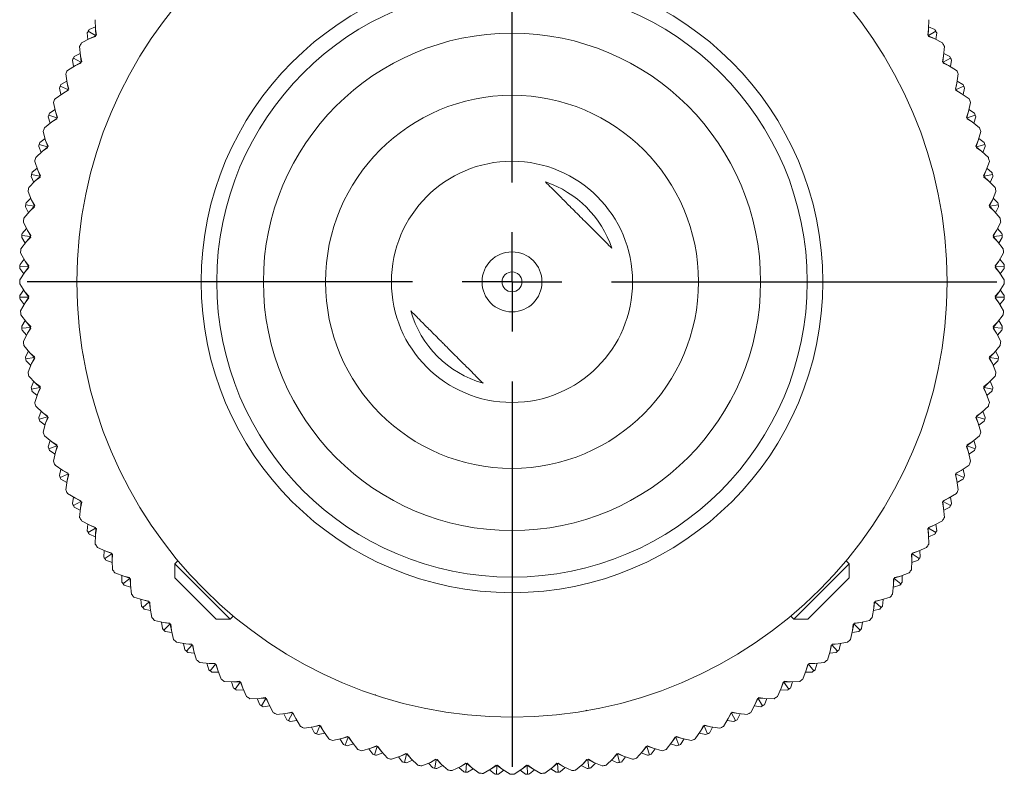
# Model space of a CAD drawing. Header units: inches. Extents: x 1.8 to 14.2, y 0.2 to 10.6.
# Tile 12 of 39: x 7.4 to 9.4, y 0.2 to 1.7. Entities that reach past the tile are written whole.
import ezdxf

# ---------------------------------------------------------------- set-up
doc = ezdxf.new("R2010")
doc.units = ezdxf.units.IN
doc.header["$MEASUREMENT"] = 0
doc.layers.add('FORMAT', color=7, linetype='Continuous')

# ---------------------------------------------------------------- blocks, each defined once
blk = doc.blocks.new('SW_CENTERMARKSYMBOL_1')
at = {"layer": 'FORMAT', "color": 0}
for p, q in [((0, 0.2), (0, 0.975)), ((0, 0), (0, 0.1)), ((-0.2, 0), (-0.975, 0)), ((0, 0), (-0.1, 0)), ((0, 0), (0, -0.1)), ((0, 0), (0.1, 0)), ((0.2, 0), (0.975, 0)), ((0, -0.2), (0, -0.975))]:
    blk.add_line(p, q, dxfattribs=at)

msp = doc.modelspace()

# ---------------------------------------------------------------- linework, layer by layer
at = {"color": 7, "linetype": 'Continuous', "lineweight": 15}
for p, q in [((7.5345, 1.7151), (7.5348, 1.6962)), ((9.2101, 1.6962), (9.2105, 1.7151)), ((7.5198, 1.6752), (7.5183, 1.6885)), ((7.5203, 1.6919), (7.535, 1.6832)), ((7.5347, 1.7004), (7.5224, 1.6954)), ((7.5348, 1.6962), (7.5366, 1.684)), ((7.5358, 1.6836), (7.5348, 1.6962)), ((7.5366, 1.684), (7.535, 1.6832)), ((7.535, 1.6832), (7.5351, 1.6815)), ((9.2084, 1.684), (9.2101, 1.6962)), ((9.2099, 1.6832), (9.2084, 1.684)), ((9.2091, 1.6836), (9.2101, 1.6962)), ((9.2246, 1.6919), (9.2099, 1.6832)), ((9.2099, 1.6815), (9.2099, 1.6832)), ((9.2102, 1.7004), (9.2226, 1.6954)), ((9.2251, 1.6752), (9.2266, 1.6885)), ((7.5235, 1.6772), (7.5069, 1.6684)), ((7.5351, 1.6823), (7.5235, 1.6772)), ((7.5351, 1.6815), (7.5235, 1.6772)), ((9.2099, 1.6823), (9.2214, 1.6772)), ((9.2214, 1.6772), (9.2099, 1.6815)), ((9.2381, 1.6684), (9.2214, 1.6772)), ((7.5042, 1.6468), (7.4922, 1.641)), ((7.503, 1.6614), (7.5045, 1.6426)), ((9.2404, 1.6426), (9.2419, 1.6614)), ((9.2407, 1.6468), (9.2527, 1.641)), ((7.4909, 1.6207), (7.4886, 1.6338)), ((7.4904, 1.6374), (7.5056, 1.6297)), ((7.5057, 1.6288), (7.4945, 1.6229)), ((7.5057, 1.6279), (7.4945, 1.6229)), ((7.5045, 1.6426), (7.5071, 1.6306)), ((7.5064, 1.6301), (7.5045, 1.6426)), ((7.5071, 1.6306), (7.5056, 1.6297)), ((7.5056, 1.6297), (7.5057, 1.6279)), ((9.2379, 1.6306), (9.2404, 1.6426)), ((9.2393, 1.6297), (9.2379, 1.6306)), ((9.2386, 1.6301), (9.2404, 1.6426)), ((9.2392, 1.6279), (9.2393, 1.6297)), ((9.2504, 1.6229), (9.2392, 1.6279)), ((9.2546, 1.6374), (9.2393, 1.6297)), ((9.2393, 1.6288), (9.2504, 1.6229)), ((9.2541, 1.6207), (9.2564, 1.6338)), ((7.475, 1.6059), (7.4777, 1.5872)), ((7.4945, 1.6229), (7.4784, 1.6131)), ((9.2665, 1.6131), (9.2504, 1.6229)), ((9.2672, 1.5872), (9.2699, 1.6059)), ((7.4771, 1.5914), (7.4655, 1.5848)), ((7.4777, 1.5872), (7.481, 1.5754)), ((7.4803, 1.5749), (7.4777, 1.5872)), ((9.264, 1.5754), (9.2672, 1.5872)), ((9.2646, 1.5749), (9.2672, 1.5872)), ((9.2678, 1.5914), (9.2794, 1.5848)), ((7.4689, 1.5669), (7.4535, 1.5561)), ((7.4655, 1.5645), (7.4623, 1.5775)), ((7.4639, 1.5811), (7.4796, 1.5744)), ((7.4797, 1.5735), (7.4689, 1.5669)), ((7.4798, 1.5727), (7.4689, 1.5669)), ((7.481, 1.5754), (7.4796, 1.5744)), ((7.4796, 1.5744), (7.4798, 1.5727)), ((9.2654, 1.5744), (9.264, 1.5754)), ((9.2651, 1.5727), (9.2654, 1.5744)), ((9.276, 1.5669), (9.2651, 1.5727)), ((9.2652, 1.5735), (9.276, 1.5669)), ((9.2811, 1.5811), (9.2654, 1.5744)), ((9.2915, 1.5561), (9.276, 1.5669)), ((9.2795, 1.5645), (9.2826, 1.5775)), ((7.4505, 1.5487), (7.4544, 1.5302)), ((9.2905, 1.5302), (9.2944, 1.5487)), ((7.4535, 1.5344), (7.4424, 1.5271)), ((7.4544, 1.5302), (7.4584, 1.5186)), ((7.4578, 1.5181), (7.4544, 1.5302)), ((9.2865, 1.5186), (9.2905, 1.5302)), ((9.2872, 1.5181), (9.2905, 1.5302)), ((9.2914, 1.5344), (9.3026, 1.5271)), ((7.4469, 1.5094), (7.4322, 1.4977)), ((7.4436, 1.5068), (7.4396, 1.5195)), ((7.441, 1.5233), (7.4571, 1.5175)), ((7.4573, 1.5167), (7.4469, 1.5094)), ((7.4574, 1.5158), (7.4469, 1.5094)), ((7.4584, 1.5186), (7.4571, 1.5175)), ((7.4571, 1.5175), (7.4574, 1.5158)), ((9.2879, 1.5175), (9.2865, 1.5186)), ((9.2875, 1.5158), (9.2879, 1.5175)), ((9.298, 1.5094), (9.2875, 1.5158)), ((9.2877, 1.5167), (9.298, 1.5094)), ((9.3039, 1.5233), (9.2879, 1.5175)), ((9.3128, 1.4977), (9.298, 1.5094)), ((9.3013, 1.5068), (9.3053, 1.5195)), ((7.4297, 1.4901), (7.4347, 1.4719)), ((9.3102, 1.4719), (9.3152, 1.4901)), ((7.4336, 1.476), (7.4229, 1.468)), ((7.4347, 1.4719), (7.4395, 1.4606)), ((7.4388, 1.46), (7.4347, 1.4719)), ((9.3055, 1.4606), (9.3102, 1.4719)), ((9.3061, 1.46), (9.3102, 1.4719)), ((9.3114, 1.476), (9.322, 1.468)), ((7.4286, 1.4507), (7.4146, 1.438)), ((7.4254, 1.4479), (7.4207, 1.4603)), ((7.4218, 1.4642), (7.4382, 1.4594)), ((7.4384, 1.4586), (7.4286, 1.4507)), ((7.4386, 1.4577), (7.4286, 1.4507)), ((7.4395, 1.4606), (7.4382, 1.4594)), ((7.4382, 1.4594), (7.4386, 1.4577)), ((9.3068, 1.4594), (9.3055, 1.4606)), ((9.3063, 1.4577), (9.3068, 1.4594)), ((9.3164, 1.4507), (9.3063, 1.4577)), ((9.3065, 1.4586), (9.3164, 1.4507)), ((9.3232, 1.4642), (9.3068, 1.4594)), ((9.3304, 1.438), (9.3164, 1.4507)), ((9.3195, 1.4479), (9.3243, 1.4603)), ((7.4126, 1.4303), (7.4187, 1.4125)), ((9.3262, 1.4125), (9.3324, 1.4303)), ((7.4174, 1.4165), (7.4072, 1.4078)), ((7.4187, 1.4125), (7.4242, 1.4014)), ((7.4236, 1.4008), (7.4187, 1.4125)), ((9.3208, 1.4014), (9.3262, 1.4125)), ((9.3213, 1.4008), (9.3262, 1.4125)), ((9.3276, 1.4165), (9.3377, 1.4078)), ((7.4139, 1.3909), (7.4008, 1.3774)), ((7.411, 1.3879), (7.4054, 1.4)), ((7.4063, 1.4039), (7.423, 1.4002)), ((7.4233, 1.3994), (7.4139, 1.3909)), ((7.4236, 1.3986), (7.4139, 1.3909)), ((7.4242, 1.4014), (7.423, 1.4002)), ((7.423, 1.4002), (7.4236, 1.3986)), ((9.322, 1.4002), (9.3208, 1.4014)), ((9.3214, 1.3986), (9.322, 1.4002)), ((9.331, 1.3909), (9.3214, 1.3986)), ((9.3217, 1.3994), (9.331, 1.3909)), ((9.3386, 1.4039), (9.322, 1.4002)), ((9.3442, 1.3774), (9.331, 1.3909)), ((9.334, 1.3879), (9.3395, 1.4)), ((7.3993, 1.3695), (7.4065, 1.3522)), ((9.3384, 1.3522), (9.3457, 1.3695)), ((7.4049, 1.3561), (7.3953, 1.3468)), ((7.4065, 1.3522), (7.4127, 1.3415)), ((7.4121, 1.3408), (7.4065, 1.3522)), ((9.3323, 1.3415), (9.3384, 1.3522)), ((9.3328, 1.3408), (9.3384, 1.3522)), ((9.34, 1.3561), (9.3496, 1.3468)), ((7.4031, 1.3303), (7.3908, 1.316)), ((7.4003, 1.3271), (7.394, 1.3389)), ((7.3947, 1.3428), (7.4115, 1.3402)), ((7.4119, 1.3393), (7.4031, 1.3303)), ((7.4122, 1.3386), (7.4031, 1.3303)), ((7.4127, 1.3415), (7.4115, 1.3402)), ((7.4115, 1.3402), (7.4122, 1.3386)), ((9.3334, 1.3402), (9.3323, 1.3415)), ((9.3327, 1.3386), (9.3334, 1.3402)), ((9.3419, 1.3303), (9.3327, 1.3386)), ((9.3331, 1.3393), (9.3419, 1.3303)), ((9.3503, 1.3428), (9.3334, 1.3402)), ((9.3542, 1.316), (9.3419, 1.3303)), ((9.3446, 1.3271), (9.3509, 1.3389)), ((7.3898, 1.3081), (7.3981, 1.2912)), ((9.3468, 1.2912), (9.3552, 1.3081)), ((7.3963, 1.295), (7.3873, 1.2851)), ((7.3981, 1.2912), (7.4049, 1.2809)), ((7.4044, 1.2802), (7.3981, 1.2912)), ((9.34, 1.2809), (9.3468, 1.2912)), ((9.3405, 1.2802), (9.3468, 1.2912)), ((9.3487, 1.295), (9.3577, 1.2851)), ((7.396, 1.2692), (7.3847, 1.2541)), ((7.3935, 1.2658), (7.3865, 1.2771)), ((7.3869, 1.2811), (7.4039, 1.2795)), ((7.4043, 1.2787), (7.396, 1.2692)), ((7.4046, 1.278), (7.396, 1.2692)), ((7.4049, 1.2809), (7.4039, 1.2795)), ((7.4039, 1.2795), (7.4046, 1.278)), ((9.3411, 1.2795), (9.34, 1.2809)), ((9.3403, 1.278), (9.3411, 1.2795)), ((9.3489, 1.2692), (9.3403, 1.278)), ((9.3407, 1.2787), (9.3489, 1.2692)), ((9.3581, 1.2811), (9.3411, 1.2795)), ((9.3603, 1.2541), (9.3489, 1.2692)), ((9.3514, 1.2658), (9.3584, 1.2771)), ((9.245, 1.2522), (9.2451, 1.2524)), ((7.3915, 1.2335), (7.3831, 1.2231)), ((7.3842, 1.2461), (7.3936, 1.2298)), ((7.3936, 1.2298), (7.401, 1.22)), ((7.4005, 1.2193), (7.3936, 1.2298)), ((7.4985, 1.2312), (7.4987, 1.231)), ((9.344, 1.22), (9.3514, 1.2298)), ((9.3444, 1.2193), (9.3514, 1.2298)), ((9.3514, 1.2298), (9.3608, 1.2461)), ((9.3535, 1.2335), (9.3619, 1.2231)), ((7.3905, 1.2042), (7.3828, 1.2151)), ((7.383, 1.2191), (7.4, 1.2185)), ((7.4005, 1.2178), (7.3929, 1.2077)), ((7.4009, 1.217), (7.3929, 1.2077)), ((7.401, 1.22), (7.4, 1.2185)), ((7.4, 1.2185), (7.4009, 1.217)), ((9.3449, 1.2185), (9.344, 1.22)), ((9.3441, 1.217), (9.3449, 1.2185)), ((9.3521, 1.2077), (9.3441, 1.217)), ((9.3445, 1.2178), (9.3521, 1.2077)), ((9.362, 1.2191), (9.3449, 1.2185)), ((9.3544, 1.2042), (9.3621, 1.2151)), ((7.3929, 1.2077), (7.3825, 1.192)), ((9.3625, 1.192), (9.3521, 1.2077)), ((7.3825, 1.184), (7.3929, 1.1682)), ((7.3905, 1.1718), (7.3828, 1.1609)), ((7.3929, 1.1682), (7.4009, 1.1589)), ((7.4005, 1.1582), (7.3929, 1.1682)), ((9.3441, 1.1589), (9.3521, 1.1682)), ((9.3445, 1.1582), (9.3521, 1.1682)), ((9.3521, 1.1682), (9.3625, 1.184)), ((9.3544, 1.1718), (9.3621, 1.1609)), ((7.383, 1.1569), (7.4, 1.1574)), ((7.3915, 1.1425), (7.3831, 1.1529)), ((7.4005, 1.1567), (7.3936, 1.1461)), ((7.401, 1.156), (7.3936, 1.1461)), ((7.4009, 1.1589), (7.4, 1.1574)), ((7.4, 1.1574), (7.401, 1.156)), ((9.344, 1.156), (9.3449, 1.1574)), ((9.3514, 1.1461), (9.344, 1.156)), ((9.3449, 1.1574), (9.3441, 1.1589)), ((9.3444, 1.1567), (9.3514, 1.1461)), ((9.362, 1.1569), (9.3449, 1.1574)), ((9.3535, 1.1425), (9.3619, 1.1529)), ((7.3936, 1.1461), (7.3842, 1.1298)), ((9.3608, 1.1298), (9.3514, 1.1461)), ((7.3847, 1.1218), (7.396, 1.1068)), ((7.3935, 1.1102), (7.3865, 1.0988)), ((9.3489, 1.1068), (9.3603, 1.1218)), ((9.3514, 1.1102), (9.3584, 1.0988)), ((7.3869, 1.0948), (7.4039, 1.0964)), ((7.3963, 1.081), (7.3873, 1.0908)), ((7.396, 1.1068), (7.4046, 1.098)), ((7.4043, 1.0972), (7.396, 1.1068)), ((7.4044, 1.0957), (7.3981, 1.0848)), ((7.4049, 1.095), (7.3981, 1.0848)), ((7.4046, 1.098), (7.4039, 1.0964)), ((7.4039, 1.0964), (7.4049, 1.095)), ((9.34, 1.095), (9.3411, 1.0964)), ((9.3468, 1.0848), (9.34, 1.095)), ((9.3403, 1.098), (9.3489, 1.1068)), ((9.3411, 1.0964), (9.3403, 1.098)), ((9.3405, 1.0957), (9.3468, 1.0848)), ((9.3407, 1.0972), (9.3489, 1.1068)), ((9.3581, 1.0948), (9.3411, 1.0964)), ((9.3487, 1.081), (9.3577, 1.0908)), ((7.3981, 1.0848), (7.3898, 1.0679)), ((9.3552, 1.0679), (9.3468, 1.0848)), ((7.3908, 1.0599), (7.4031, 1.0456)), ((9.3419, 1.0456), (9.3542, 1.0599)), ((7.4003, 1.0488), (7.394, 1.0371)), ((7.3947, 1.0331), (7.4115, 1.0358)), ((7.4031, 1.0456), (7.4122, 1.0374)), ((7.4119, 1.0366), (7.4031, 1.0456)), ((7.4121, 1.0351), (7.4065, 1.0238)), ((7.4127, 1.0345), (7.4065, 1.0238)), ((7.4122, 1.0374), (7.4115, 1.0358)), ((7.4115, 1.0358), (7.4127, 1.0345)), ((7.5105, 1.0386), (7.5104, 1.0384)), ((7.5115, 1.0387), (7.5105, 1.0386)), ((9.3323, 1.0345), (9.3334, 1.0358)), ((9.3384, 1.0238), (9.3323, 1.0345)), ((9.3327, 1.0374), (9.3419, 1.0456)), ((9.3334, 1.0358), (9.3327, 1.0374)), ((9.3328, 1.0351), (9.3384, 1.0238)), ((9.3331, 1.0366), (9.3419, 1.0456)), ((9.3503, 1.0331), (9.3334, 1.0358)), ((9.3446, 1.0488), (9.3509, 1.0371)), ((7.4049, 1.0199), (7.3953, 1.0291)), ((7.4065, 1.0238), (7.3993, 1.0064)), ((9.3457, 1.0064), (9.3384, 1.0238)), ((9.34, 1.0199), (9.3496, 1.0291)), ((7.4008, 0.9985), (7.4139, 0.985)), ((9.331, 0.985), (9.3442, 0.9985)), ((7.411, 0.9881), (7.4054, 0.9759)), ((7.4063, 0.972), (7.423, 0.9757)), ((7.4139, 0.985), (7.4236, 0.9774)), ((7.4233, 0.9766), (7.4139, 0.985)), ((7.4236, 0.9751), (7.4187, 0.9635)), ((7.4242, 0.9745), (7.4187, 0.9635)), ((7.4236, 0.9774), (7.423, 0.9757)), ((7.423, 0.9757), (7.4242, 0.9745)), ((9.3208, 0.9745), (9.322, 0.9757)), ((9.3262, 0.9635), (9.3208, 0.9745)), ((9.3213, 0.9751), (9.3262, 0.9635)), ((9.3214, 0.9774), (9.331, 0.985)), ((9.322, 0.9757), (9.3214, 0.9774)), ((9.3217, 0.9766), (9.331, 0.985)), ((9.3386, 0.972), (9.322, 0.9757)), ((9.334, 0.9881), (9.3395, 0.9759)), ((7.4174, 0.9595), (7.4072, 0.9681)), ((7.4187, 0.9635), (7.4126, 0.9456)), ((9.3324, 0.9456), (9.3262, 0.9635)), ((9.3276, 0.9595), (9.3377, 0.9681)), ((7.4146, 0.9379), (7.4286, 0.9253)), ((9.3164, 0.9253), (9.3304, 0.9379)), ((7.4254, 0.9281), (7.4207, 0.9156)), ((7.4218, 0.9118), (7.4382, 0.9165)), ((7.4286, 0.9253), (7.4386, 0.9182)), ((7.4384, 0.9174), (7.4286, 0.9253)), ((7.4388, 0.9159), (7.4347, 0.904)), ((7.4395, 0.9154), (7.4347, 0.904)), ((7.4386, 0.9182), (7.4382, 0.9165)), ((7.4382, 0.9165), (7.4395, 0.9154)), ((9.3055, 0.9154), (9.3068, 0.9165)), ((9.3102, 0.904), (9.3055, 0.9154)), ((9.3061, 0.9159), (9.3102, 0.904)), ((9.3063, 0.9182), (9.3164, 0.9253)), ((9.3068, 0.9165), (9.3063, 0.9182)), ((9.3065, 0.9174), (9.3164, 0.9253)), ((9.3232, 0.9118), (9.3068, 0.9165)), ((9.3195, 0.9281), (9.3243, 0.9156)), ((7.4336, 0.8999), (7.4229, 0.9079)), ((7.4347, 0.904), (7.4297, 0.8859)), ((9.3152, 0.8859), (9.3102, 0.904)), ((9.3114, 0.8999), (9.322, 0.9079)), ((7.4322, 0.8782), (7.4469, 0.8665)), ((9.298, 0.8665), (9.3128, 0.8782)), ((7.4436, 0.8691), (7.4396, 0.8564)), ((7.441, 0.8526), (7.4571, 0.8584)), ((7.4469, 0.8665), (7.4574, 0.8601)), ((7.4573, 0.8593), (7.4469, 0.8665)), ((7.4578, 0.8579), (7.4544, 0.8457)), ((7.4584, 0.8573), (7.4544, 0.8457)), ((7.4574, 0.8601), (7.4571, 0.8584)), ((7.4571, 0.8584), (7.4584, 0.8573)), ((9.2865, 0.8573), (9.2879, 0.8584)), ((9.2905, 0.8457), (9.2865, 0.8573)), ((9.2872, 0.8579), (9.2905, 0.8457)), ((9.2875, 0.8601), (9.298, 0.8665)), ((9.2879, 0.8584), (9.2875, 0.8601)), ((9.2877, 0.8593), (9.298, 0.8665)), ((9.3039, 0.8526), (9.2879, 0.8584)), ((9.3013, 0.8691), (9.3053, 0.8564)), ((7.4535, 0.8416), (7.4424, 0.8488)), ((7.4544, 0.8457), (7.4505, 0.8273)), ((9.2944, 0.8273), (9.2905, 0.8457)), ((9.2914, 0.8416), (9.3026, 0.8488)), ((7.4535, 0.8198), (7.4689, 0.809)), ((9.276, 0.809), (9.2915, 0.8198)), ((7.4655, 0.8114), (7.4623, 0.7985)), ((7.4639, 0.7948), (7.4796, 0.8016)), ((7.4689, 0.809), (7.4798, 0.8033)), ((7.4797, 0.8025), (7.4689, 0.809)), ((7.4803, 0.8011), (7.4777, 0.7887)), ((7.481, 0.8006), (7.4777, 0.7887)), ((7.4798, 0.8033), (7.4796, 0.8016)), ((7.4796, 0.8016), (7.481, 0.8006)), ((9.264, 0.8006), (9.2654, 0.8016)), ((9.2672, 0.7887), (9.264, 0.8006)), ((9.2646, 0.8011), (9.2672, 0.7887)), ((9.2651, 0.8033), (9.276, 0.809)), ((9.2654, 0.8016), (9.2651, 0.8033)), ((9.2652, 0.8025), (9.276, 0.809)), ((9.2811, 0.7948), (9.2654, 0.8016)), ((9.2795, 0.8114), (9.2826, 0.7985)), ((7.4771, 0.7845), (7.4655, 0.7911)), ((7.4777, 0.7887), (7.475, 0.7701)), ((9.2699, 0.7701), (9.2672, 0.7887)), ((9.2678, 0.7845), (9.2794, 0.7911)), ((7.4784, 0.7628), (7.4945, 0.753)), ((7.4909, 0.7552), (7.4886, 0.7421)), ((7.4945, 0.753), (7.5057, 0.748)), ((7.5057, 0.7472), (7.4945, 0.753)), ((9.2392, 0.748), (9.2504, 0.753)), ((9.2393, 0.7472), (9.2504, 0.753)), ((9.2504, 0.753), (9.2665, 0.7628)), ((9.2541, 0.7552), (9.2564, 0.7421)), ((7.4904, 0.7385), (7.5056, 0.7463)), ((7.5042, 0.7291), (7.4922, 0.7349)), ((7.5045, 0.7333), (7.503, 0.7145)), ((7.5064, 0.7458), (7.5045, 0.7333)), ((7.5071, 0.7454), (7.5045, 0.7333)), ((7.5057, 0.748), (7.5056, 0.7463)), ((7.5056, 0.7463), (7.5071, 0.7454)), ((9.2379, 0.7454), (9.2393, 0.7463)), ((9.2404, 0.7333), (9.2379, 0.7454)), ((9.2386, 0.7458), (9.2404, 0.7333)), ((9.2393, 0.7463), (9.2392, 0.748)), ((9.2546, 0.7385), (9.2393, 0.7463)), ((9.2419, 0.7145), (9.2404, 0.7333)), ((9.2407, 0.7291), (9.2527, 0.7349)), ((7.5069, 0.7075), (7.5235, 0.6988)), ((7.5198, 0.7007), (7.5183, 0.6875)), ((7.5235, 0.6988), (7.5351, 0.6944)), ((7.5351, 0.6936), (7.5235, 0.6988)), ((7.5351, 0.6944), (7.535, 0.6927)), ((9.2099, 0.6944), (9.2214, 0.6988)), ((9.2099, 0.6936), (9.2214, 0.6988)), ((9.2099, 0.6927), (9.2099, 0.6944)), ((9.2214, 0.6988), (9.2381, 0.7075)), ((9.2251, 0.7007), (9.2266, 0.6875)), ((7.5203, 0.684), (7.535, 0.6927)), ((7.5347, 0.6755), (7.5224, 0.6806)), ((7.5348, 0.6797), (7.5345, 0.6609)), ((7.5358, 0.6923), (7.5348, 0.6797)), ((7.5366, 0.6919), (7.5348, 0.6797)), ((7.535, 0.6927), (7.5366, 0.6919)), ((9.2084, 0.6919), (9.2099, 0.6927)), ((9.2101, 0.6797), (9.2084, 0.6919)), ((9.2091, 0.6923), (9.2101, 0.6797)), ((9.2246, 0.684), (9.2099, 0.6927)), ((9.2105, 0.6609), (9.2101, 0.6797)), ((9.2102, 0.6755), (9.2226, 0.6806)), ((7.5387, 0.6541), (7.5559, 0.6464)), ((9.189, 0.6464), (9.2062, 0.6541)), ((7.5521, 0.6482), (7.5514, 0.6348)), ((7.5537, 0.6315), (7.5678, 0.6411)), ((7.5559, 0.6464), (7.5677, 0.6428)), ((7.5678, 0.642), (7.5559, 0.6464)), ((7.5677, 0.6428), (7.5678, 0.6411)), ((7.5678, 0.6411), (7.5694, 0.6404)), ((7.5686, 0.6407), (7.5684, 0.6281)), ((7.5694, 0.6404), (7.5684, 0.6281)), ((9.1756, 0.6404), (9.1772, 0.6411)), ((9.1766, 0.6281), (9.1756, 0.6404)), ((9.1763, 0.6407), (9.1766, 0.6281)), ((9.1772, 0.6428), (9.189, 0.6464)), ((9.1772, 0.642), (9.189, 0.6464)), ((9.1772, 0.6411), (9.1772, 0.6428)), ((9.1913, 0.6315), (9.1772, 0.6411)), ((9.1929, 0.6482), (9.1935, 0.6348)), ((7.5686, 0.6239), (7.5559, 0.6282)), ((7.5684, 0.6281), (7.5692, 0.6093)), ((7.7006, 0.6274), (7.6942, 0.621)), ((7.6942, 0.621), (7.6942, 0.5932)), ((7.6942, 0.621), (7.7498, 0.5653)), ((8.9394, 0.5097), (9.0465, 0.6168)), ((9.0508, 0.621), (9.0444, 0.6274)), ((9.0465, 0.6168), (9.0508, 0.621)), ((9.0508, 0.5932), (9.0508, 0.621)), ((9.1757, 0.6093), (9.1766, 0.6281)), ((9.1764, 0.6239), (9.189, 0.6282)), ((7.5739, 0.6028), (7.5916, 0.5962)), ((7.5876, 0.5977), (7.5878, 0.5844)), ((7.5916, 0.5962), (7.6035, 0.5934)), ((7.6036, 0.5925), (7.5916, 0.5962)), ((9.1413, 0.5925), (9.1534, 0.5962)), ((9.1414, 0.5934), (9.1534, 0.5962)), ((9.1534, 0.5962), (9.171, 0.6028)), ((9.1574, 0.5977), (9.1572, 0.5844)), ((7.5902, 0.5812), (7.6037, 0.5917)), ((7.6056, 0.5745), (7.5927, 0.578)), ((7.6035, 0.5934), (7.6037, 0.5917)), ((7.6037, 0.5917), (7.6053, 0.5911)), ((7.6045, 0.5914), (7.6051, 0.5787)), ((7.6053, 0.5911), (7.6051, 0.5787)), ((7.6051, 0.5787), (7.6071, 0.56)), ((7.7359, 0.5514), (7.6942, 0.5932)), ((9.0476, 0.59), (8.9673, 0.5097)), ((9.0508, 0.5932), (9.0476, 0.59)), ((9.1378, 0.56), (9.1398, 0.5787)), ((9.1394, 0.5745), (9.1523, 0.578)), ((9.1396, 0.5911), (9.1412, 0.5917)), ((9.1398, 0.5787), (9.1396, 0.5911)), ((9.1404, 0.5914), (9.1398, 0.5787)), ((9.1412, 0.5917), (9.1414, 0.5934)), ((9.1547, 0.5812), (9.1412, 0.5917)), ((7.7498, 0.5653), (7.8055, 0.5097)), ((7.6122, 0.5538), (7.6303, 0.5484)), ((7.6262, 0.5496), (7.6272, 0.5363)), ((7.6427, 0.5446), (7.6299, 0.5333)), ((7.6303, 0.5484), (7.6424, 0.5463)), ((7.6303, 0.5484), (7.6425, 0.5454)), ((7.6424, 0.5463), (7.6427, 0.5446)), ((7.6427, 0.5446), (7.6443, 0.5441)), ((7.6449, 0.5318), (7.6435, 0.5443)), ((7.6443, 0.5441), (7.6449, 0.5318)), ((7.7777, 0.5097), (7.7359, 0.5514)), ((9.1014, 0.5443), (9.1001, 0.5318)), ((9.1001, 0.5318), (9.1006, 0.5441)), ((9.1006, 0.5441), (9.1023, 0.5446)), ((9.1023, 0.5446), (9.1026, 0.5463)), ((9.1151, 0.5333), (9.1023, 0.5446)), ((9.1024, 0.5454), (9.1147, 0.5484)), ((9.1026, 0.5463), (9.1147, 0.5484)), ((9.1147, 0.5484), (9.1327, 0.5538)), ((9.1187, 0.5496), (9.1177, 0.5363)), ((7.6325, 0.5303), (7.6456, 0.5276)), ((7.6449, 0.5318), (7.6481, 0.5132)), ((7.8055, 0.5097), (7.8119, 0.516)), ((8.9331, 0.516), (8.9394, 0.5097)), ((9.0969, 0.5132), (9.1001, 0.5318)), ((9.0994, 0.5276), (9.1124, 0.5303)), ((7.6535, 0.5074), (7.6719, 0.503)), ((7.6696, 0.4908), (7.6678, 0.504)), ((7.6719, 0.503), (7.6841, 0.5017)), ((7.6719, 0.503), (7.6843, 0.5009)), ((7.6845, 0.5), (7.6724, 0.4879)), ((7.6841, 0.5017), (7.6845, 0.5)), ((7.6845, 0.5), (7.6862, 0.4996)), ((7.6875, 0.4874), (7.6854, 0.4998)), ((7.6862, 0.4996), (7.6875, 0.4874)), ((7.7777, 0.5097), (7.8055, 0.5097)), ((8.9394, 0.5097), (8.9673, 0.5097)), ((9.0596, 0.4998), (9.0574, 0.4874)), ((9.0574, 0.4874), (9.0587, 0.4996)), ((9.0587, 0.4996), (9.0604, 0.5)), ((9.0604, 0.5), (9.0608, 0.5017)), ((9.0725, 0.4879), (9.0604, 0.5)), ((9.0606, 0.5009), (9.0731, 0.503)), ((9.0608, 0.5017), (9.0731, 0.503)), ((9.0731, 0.503), (9.0914, 0.5074)), ((9.0772, 0.504), (9.0753, 0.4908)), ((7.6885, 0.4833), (7.6753, 0.4851)), ((7.6875, 0.4874), (7.6919, 0.469)), ((9.0531, 0.469), (9.0574, 0.4874)), ((9.0565, 0.4833), (9.0697, 0.4851)), ((7.6977, 0.4636), (7.7163, 0.4604)), ((7.7121, 0.4611), (7.7148, 0.448)), ((7.7163, 0.4604), (7.7286, 0.4598)), ((7.7288, 0.459), (7.7163, 0.4604)), ((7.7178, 0.4454), (7.7291, 0.4582)), ((7.7286, 0.4598), (7.7291, 0.4582)), ((7.7291, 0.4582), (7.7308, 0.4579)), ((7.7299, 0.458), (7.7329, 0.4457)), ((7.7308, 0.4579), (7.7329, 0.4457)), ((9.015, 0.458), (9.0121, 0.4457)), ((9.0121, 0.4457), (9.0142, 0.4579)), ((9.0142, 0.4579), (9.0159, 0.4582)), ((9.0159, 0.4582), (9.0164, 0.4598)), ((9.0272, 0.4454), (9.0159, 0.4582)), ((9.0161, 0.459), (9.0287, 0.4604)), ((9.0164, 0.4598), (9.0287, 0.4604)), ((9.0287, 0.4604), (9.0473, 0.4636)), ((9.0328, 0.4611), (9.0302, 0.448)), ((7.7341, 0.4417), (7.7208, 0.4427)), ((7.7329, 0.4457), (7.7383, 0.4277)), ((9.0066, 0.4277), (9.0121, 0.4457)), ((9.0109, 0.4417), (9.0242, 0.4427)), ((7.7445, 0.4226), (7.7632, 0.4206)), ((7.759, 0.4211), (7.7625, 0.4082)), ((7.7632, 0.4206), (7.7756, 0.4208)), ((7.7759, 0.42), (7.7632, 0.4206)), ((7.7657, 0.4057), (7.7762, 0.4192)), ((7.7756, 0.4208), (7.7762, 0.4192)), ((7.7762, 0.4192), (7.7779, 0.419)), ((7.777, 0.4191), (7.7807, 0.407)), ((7.7779, 0.419), (7.7807, 0.407)), ((8.9679, 0.4191), (8.9642, 0.407)), ((8.9642, 0.407), (8.9671, 0.419)), ((8.9671, 0.419), (8.9688, 0.4192)), ((8.9688, 0.4192), (8.9694, 0.4208)), ((8.9793, 0.4057), (8.9688, 0.4192)), ((8.9691, 0.42), (8.9817, 0.4206)), ((8.9694, 0.4208), (8.9817, 0.4206)), ((8.9817, 0.4206), (9.0004, 0.4226)), ((8.9859, 0.4211), (8.9824, 0.4082)), ((7.7822, 0.4031), (7.7689, 0.4033)), ((7.7807, 0.407), (7.7873, 0.3894)), ((8.9576, 0.3894), (8.9642, 0.407)), ((8.9627, 0.4031), (8.9761, 0.4033)), ((7.7938, 0.3847), (7.8126, 0.3839)), ((7.8084, 0.3841), (7.8127, 0.3714)), ((7.8126, 0.3839), (7.8249, 0.3849)), ((7.8253, 0.3841), (7.8126, 0.3839)), ((7.816, 0.3692), (7.8256, 0.3833)), ((7.8249, 0.3849), (7.8256, 0.3833)), ((7.8256, 0.3833), (7.8273, 0.3832)), ((7.8265, 0.3833), (7.8309, 0.3714)), ((7.8273, 0.3832), (7.8309, 0.3714)), ((8.9184, 0.3833), (8.914, 0.3714)), ((8.914, 0.3714), (8.9176, 0.3832)), ((8.9176, 0.3832), (8.9193, 0.3833)), ((8.9193, 0.3833), (8.92, 0.3849)), ((8.9289, 0.3692), (8.9193, 0.3833)), ((8.9197, 0.3841), (8.9323, 0.3839)), ((8.92, 0.3849), (8.9323, 0.3839)), ((8.9323, 0.3839), (8.9511, 0.3847)), ((8.9365, 0.3841), (8.9323, 0.3714)), ((7.8327, 0.3676), (7.8193, 0.3669)), ((7.8309, 0.3714), (7.8386, 0.3542)), ((8.0982, 0.3583), (8.0979, 0.3573)), ((8.0979, 0.3573), (8.098, 0.3571)), ((8.9063, 0.3542), (8.914, 0.3714)), ((8.9123, 0.3676), (8.9256, 0.3669)), ((7.8454, 0.3499), (7.8642, 0.3503)), ((7.86, 0.3502), (7.8651, 0.3379)), ((7.8642, 0.3503), (7.8764, 0.3521)), ((7.8768, 0.3513), (7.8642, 0.3503)), ((7.8685, 0.3358), (7.8772, 0.3505)), ((7.8764, 0.3521), (7.8772, 0.3505)), ((7.8772, 0.3505), (7.8789, 0.3506)), ((7.8781, 0.3506), (7.8833, 0.339)), ((7.8789, 0.3506), (7.8833, 0.339)), ((7.8833, 0.339), (7.892, 0.3224)), ((8.8529, 0.3224), (8.8617, 0.339)), ((8.8617, 0.339), (8.866, 0.3506)), ((8.8668, 0.3506), (8.8617, 0.339)), ((8.866, 0.3506), (8.8677, 0.3505)), ((8.8677, 0.3505), (8.8685, 0.3521)), ((8.8764, 0.3358), (8.8677, 0.3505)), ((8.8681, 0.3513), (8.8807, 0.3503)), ((8.8685, 0.3521), (8.8807, 0.3503)), ((8.8849, 0.3502), (8.8799, 0.3379)), ((8.8807, 0.3503), (8.8996, 0.3499)), ((7.8852, 0.3353), (7.872, 0.3338)), ((7.899, 0.3185), (7.9178, 0.32)), ((7.9136, 0.3197), (7.9194, 0.3077)), ((7.9178, 0.32), (7.9299, 0.3226)), ((7.9303, 0.3219), (7.9178, 0.32)), ((7.923, 0.3059), (7.9308, 0.3211)), ((7.9299, 0.3226), (7.9308, 0.3211)), ((7.9308, 0.3211), (7.9325, 0.3212)), ((7.9317, 0.3212), (7.9375, 0.31)), ((7.9325, 0.3212), (7.9375, 0.31)), ((8.5217, 0.327), (8.5219, 0.326)), ((8.5219, 0.326), (8.5221, 0.3259)), ((8.8074, 0.31), (8.8124, 0.3212)), ((8.8133, 0.3212), (8.8074, 0.31)), ((8.8124, 0.3212), (8.8142, 0.3211)), ((8.8142, 0.3211), (8.8151, 0.3226)), ((8.8219, 0.3059), (8.8142, 0.3211)), ((8.8146, 0.3219), (8.8271, 0.32)), ((8.8151, 0.3226), (8.8271, 0.32)), ((8.8313, 0.3197), (8.8255, 0.3077)), ((8.8271, 0.32), (8.8459, 0.3185)), ((8.8597, 0.3353), (8.873, 0.3338)), ((7.9397, 0.3064), (7.9266, 0.3041)), ((7.9375, 0.31), (7.9473, 0.2939)), ((8.7976, 0.2939), (8.8074, 0.31)), ((8.8052, 0.3064), (8.8183, 0.3041)), ((7.9546, 0.2905), (7.9732, 0.2932)), ((7.969, 0.2926), (7.9756, 0.281)), ((7.9732, 0.2932), (7.9851, 0.2965)), ((7.9856, 0.2958), (7.9732, 0.2932)), ((7.9793, 0.2794), (7.9861, 0.2951)), ((7.9959, 0.281), (7.983, 0.2778)), ((7.9851, 0.2965), (7.9861, 0.2951)), ((7.9861, 0.2951), (7.9878, 0.2953)), ((7.987, 0.2952), (7.9935, 0.2844)), ((7.9878, 0.2953), (7.9935, 0.2844)), ((7.9935, 0.2844), (8.0043, 0.269)), ((8.7406, 0.269), (8.7514, 0.2844)), ((8.749, 0.281), (8.762, 0.2778)), ((8.7514, 0.2844), (8.7572, 0.2953)), ((8.758, 0.2952), (8.7514, 0.2844)), ((8.7572, 0.2953), (8.7589, 0.2951)), ((8.7589, 0.2951), (8.7599, 0.2965)), ((8.7656, 0.2794), (8.7589, 0.2951)), ((8.7594, 0.2958), (8.7717, 0.2932)), ((8.7599, 0.2965), (8.7717, 0.2932)), ((8.7759, 0.2926), (8.7693, 0.281)), ((8.7717, 0.2932), (8.7904, 0.2905)), ((8.0118, 0.266), (8.0302, 0.2699)), ((8.0261, 0.269), (8.0333, 0.2579)), ((8.0302, 0.2699), (8.0418, 0.2739)), ((8.0424, 0.2733), (8.0302, 0.2699)), ((8.0371, 0.2565), (8.0429, 0.2726)), ((8.0536, 0.2591), (8.0409, 0.2551)), ((8.0418, 0.2739), (8.0429, 0.2726)), ((8.0429, 0.2726), (8.0446, 0.2729)), ((8.0438, 0.2728), (8.051, 0.2624)), ((8.0446, 0.2729), (8.051, 0.2624)), ((8.051, 0.2624), (8.0627, 0.2477)), ((8.6822, 0.2477), (8.6939, 0.2624)), ((8.6913, 0.2591), (8.704, 0.2551)), ((8.6939, 0.2624), (8.7003, 0.2729)), ((8.7012, 0.2728), (8.6939, 0.2624)), ((8.7003, 0.2729), (8.702, 0.2726)), ((8.702, 0.2726), (8.7031, 0.2739)), ((8.7078, 0.2565), (8.702, 0.2726)), ((8.7026, 0.2733), (8.7148, 0.2699)), ((8.7031, 0.2739), (8.7148, 0.2699)), ((8.7189, 0.269), (8.7116, 0.2579)), ((8.7148, 0.2699), (8.7332, 0.266)), ((8.0704, 0.2452), (8.0885, 0.2502)), ((8.0844, 0.2491), (8.0924, 0.2384)), ((8.0885, 0.2502), (8.0999, 0.255)), ((8.1004, 0.2543), (8.0885, 0.2502)), ((8.0963, 0.2373), (8.101, 0.2537)), ((8.0999, 0.255), (8.101, 0.2537)), ((8.1126, 0.2409), (8.1001, 0.2362)), ((8.101, 0.2537), (8.1027, 0.2541)), ((8.1019, 0.2539), (8.1098, 0.2441)), ((8.1027, 0.2541), (8.1098, 0.2441)), ((8.1098, 0.2441), (8.1224, 0.2301)), ((8.148, 0.2342), (8.159, 0.2397)), ((8.1596, 0.2391), (8.148, 0.2342)), ((8.1565, 0.2218), (8.1602, 0.2385)), ((8.159, 0.2397), (8.1602, 0.2385)), ((8.1602, 0.2385), (8.1619, 0.239)), ((8.1611, 0.2388), (8.1695, 0.2294)), ((8.1619, 0.239), (8.1695, 0.2294)), ((8.5754, 0.2294), (8.5831, 0.239)), ((8.5839, 0.2388), (8.5754, 0.2294)), ((8.5831, 0.239), (8.5847, 0.2385)), ((8.5847, 0.2385), (8.5859, 0.2397)), ((8.5884, 0.2218), (8.5847, 0.2385)), ((8.5853, 0.2391), (8.597, 0.2342)), ((8.5859, 0.2397), (8.597, 0.2342)), ((8.6225, 0.2301), (8.6352, 0.2441)), ((8.6324, 0.2409), (8.6448, 0.2362)), ((8.6352, 0.2441), (8.6422, 0.2541)), ((8.6431, 0.2539), (8.6352, 0.2441)), ((8.6422, 0.2541), (8.6439, 0.2537)), ((8.6439, 0.2537), (8.6451, 0.255)), ((8.6487, 0.2373), (8.6439, 0.2537)), ((8.6445, 0.2543), (8.6564, 0.2502)), ((8.6451, 0.255), (8.6564, 0.2502)), ((8.6605, 0.2491), (8.6525, 0.2384)), ((8.6564, 0.2502), (8.6746, 0.2452)), ((8.1301, 0.2281), (8.148, 0.2342)), ((8.144, 0.2329), (8.1526, 0.2227)), ((8.1726, 0.2265), (8.1604, 0.2209)), ((8.1695, 0.2294), (8.183, 0.2163)), ((8.1909, 0.2148), (8.2083, 0.222)), ((8.2044, 0.2204), (8.2136, 0.2108)), ((8.2083, 0.222), (8.219, 0.2282)), ((8.2196, 0.2276), (8.2083, 0.222)), ((8.2176, 0.2102), (8.2203, 0.227)), ((8.219, 0.2282), (8.2203, 0.227)), ((8.2203, 0.227), (8.2219, 0.2277)), ((8.2211, 0.2274), (8.2301, 0.2186)), ((8.2219, 0.2277), (8.2301, 0.2186)), ((8.2301, 0.2186), (8.2444, 0.2063)), ((8.2693, 0.2136), (8.2795, 0.2204)), ((8.2802, 0.2199), (8.2693, 0.2136)), ((8.2793, 0.2024), (8.2809, 0.2194)), ((8.2795, 0.2204), (8.2809, 0.2194)), ((8.2809, 0.2194), (8.2825, 0.2201)), ((8.2817, 0.2198), (8.2913, 0.2115)), ((8.2825, 0.2201), (8.2913, 0.2115)), ((8.4537, 0.2115), (8.4625, 0.2201)), ((8.4632, 0.2198), (8.4537, 0.2115)), ((8.4625, 0.2201), (8.464, 0.2194)), ((8.464, 0.2194), (8.4654, 0.2204)), ((8.4656, 0.2024), (8.464, 0.2194)), ((8.4647, 0.2199), (8.4757, 0.2136)), ((8.4654, 0.2204), (8.4757, 0.2136)), ((8.5005, 0.2063), (8.5148, 0.2186)), ((8.5148, 0.2186), (8.5231, 0.2277)), ((8.5239, 0.2274), (8.5148, 0.2186)), ((8.5231, 0.2277), (8.5247, 0.227)), ((8.5247, 0.227), (8.526, 0.2282)), ((8.5273, 0.2102), (8.5247, 0.227)), ((8.5253, 0.2276), (8.5367, 0.222)), ((8.526, 0.2282), (8.5367, 0.222)), ((8.5406, 0.2204), (8.5313, 0.2108)), ((8.5367, 0.222), (8.554, 0.2148)), ((8.5619, 0.2163), (8.5754, 0.2294)), ((8.5724, 0.2265), (8.5845, 0.2209)), ((8.601, 0.2329), (8.5924, 0.2227)), ((8.597, 0.2342), (8.6148, 0.2281)), ((8.2333, 0.2158), (8.2216, 0.2095)), ((8.2524, 0.2053), (8.2693, 0.2136)), ((8.2655, 0.2118), (8.2753, 0.2027)), ((8.2947, 0.209), (8.2833, 0.202)), ((8.2913, 0.2115), (8.3063, 0.2002)), ((8.3143, 0.1997), (8.3306, 0.2091)), ((8.327, 0.207), (8.3374, 0.1986)), ((8.3306, 0.2091), (8.3405, 0.2165)), ((8.3412, 0.216), (8.3306, 0.2091)), ((8.3405, 0.2165), (8.3419, 0.2155)), ((8.3414, 0.1985), (8.3419, 0.2155)), ((8.3419, 0.2155), (8.3434, 0.2164)), ((8.3427, 0.216), (8.3528, 0.2084)), ((8.3434, 0.2164), (8.3528, 0.2084)), ((8.3563, 0.206), (8.3454, 0.1983)), ((8.3528, 0.2084), (8.3685, 0.198)), ((8.3765, 0.198), (8.3922, 0.2084)), ((8.3887, 0.206), (8.3996, 0.1983)), ((8.3922, 0.2084), (8.4015, 0.2164)), ((8.4023, 0.216), (8.3922, 0.2084)), ((8.4015, 0.2164), (8.403, 0.2155)), ((8.403, 0.2155), (8.4045, 0.2165)), ((8.4036, 0.1985), (8.403, 0.2155)), ((8.4038, 0.216), (8.4143, 0.2091)), ((8.4045, 0.2165), (8.4143, 0.2091)), ((8.418, 0.207), (8.4076, 0.1986)), ((8.4143, 0.2091), (8.4306, 0.1997)), ((8.4386, 0.2002), (8.4537, 0.2115)), ((8.4503, 0.209), (8.4616, 0.202)), ((8.4795, 0.2118), (8.4696, 0.2027)), ((8.4757, 0.2136), (8.4926, 0.2053)), ((8.5116, 0.2158), (8.5234, 0.2095))]:
    msp.add_line(p, q, dxfattribs=at)
for radius in [0.875, 0.625, 0.5937, 0.5, 0.375, 0.2425, 0.0603, 0.02]:
    msp.add_circle((8.3725, 1.188), radius, dxfattribs=at)
for radius, start, end in [(0.99, 149.4, 149.6324), (0.99, 149.1676, 149.4), (0.99, 30.6, 30.8324), (0.99, 30.3676, 30.6), (0.99, 150.9684, 151.4316), (0.99, 28.5684, 29.0316), (0.99, 153, 153.2324), (0.99, 152.7676, 153), (0.99, 27, 27.2324), (0.99, 26.7676, 27), (0.99, 154.5684, 155.0316), (0.99, 24.9684, 25.4316), (0.99, 156.3676, 156.6), (0.99, 23.4, 23.6324), (0.99, 156.6, 156.8324), (0.99, 23.1676, 23.4), (0.99, 158.1684, 158.6316), (0.99, 21.3684, 21.8316), (0.99, 159.9676, 160.2), (0.99, 19.8, 20.0324), (0.99, 160.2, 160.4324), (0.99, 19.5676, 19.8), (0.99, 161.7684, 162.2316), (0.99, 17.7684, 18.2316), (0.99, 163.5676, 163.8), (0.99, 16.2, 16.4324), (0.99, 163.8, 164.0324), (0.99, 15.9676, 16.2), (0.99, 165.3684, 165.8316), (0.99, 14.1684, 14.6316), (0.99, 167.1676, 167.4), (0.99, 12.6, 12.8324), (0.99, 167.4, 167.6324), (0.2119, 18.5575, 71.4425), (0.99, 12.3676, 12.6), (0.99, 168.9684, 169.4316), (0.99, 10.5684, 11.0316), (0.99, 170.7676, 171), (0.99, 9, 9.2324), (0.99, 171, 171.2324), (0.99, 8.7676, 9), (0.99, 172.5684, 173.0316), (0.99, 6.9684, 7.4316), (0.99, 174.6, 174.8324), (0.99, 174.3676, 174.6), (0.99, 5.4, 5.6324), (0.99, 5.1676, 5.4), (0.99, 176.1684, 176.6316), (0.99, 3.3684, 3.8316), (0.99, 178.2, 178.4324), (0.99, 177.9676, 178.2), (0.99, 1.8, 2.0324), (0.99, 1.5676, 1.8), (0.99, 179.7684, 180.2316), (0.99, 359.7684, 0.2316), (0.99, 181.5676, 181.8), (0.99, 181.8, 182.0324), (0.99, 357.9676, 358.2), (0.99, 358.2, 358.4324), (0.99, 183.3684, 183.8316), (0.2119, 195.967, 254.033), (0.99, 356.1684, 356.6316), (0.99, 185.1676, 185.4), (0.99, 185.4, 185.6324), (0.99, 354.3676, 354.6), (0.99, 354.6, 354.8324), (0.99, 186.9684, 187.4316), (0.99, 352.5684, 353.0316), (0.99, 188.7676, 189), (0.99, 189, 189.2324), (0.99, 350.7676, 351), (0.99, 351, 351.2324), (0.99, 190.5684, 191.0316), (0.99, 348.9684, 349.4316), (0.99, 192.3676, 192.6), (0.99, 192.6, 192.8324), (0.99, 347.1676, 347.4), (0.99, 347.4, 347.6324), (0.99, 194.1684, 194.6316), (0.99, 345.3684, 345.8316), (0.99, 195.9676, 196.2), (0.99, 196.2, 196.4324), (0.99, 343.5676, 343.8), (0.99, 343.8, 344.0324), (0.99, 197.7684, 198.2316), (0.99, 341.7684, 342.2316), (0.99, 199.5676, 199.8), (0.99, 199.8, 200.0324), (0.99, 339.9676, 340.2), (0.99, 340.2, 340.4324), (0.99, 201.3684, 201.8316), (0.99, 338.1684, 338.6316), (0.99, 203.1676, 203.4), (0.99, 203.4, 203.6324), (0.99, 336.3676, 336.6), (0.99, 336.6, 336.8324), (0.99, 204.9684, 205.4316), (0.99, 334.5684, 335.0316), (0.99, 206.7676, 207), (0.99, 207, 207.2324), (0.99, 332.7676, 333), (0.99, 333, 333.2324), (0.99, 208.5684, 209.0316), (0.99, 330.9684, 331.4316), (0.99, 210.3676, 210.6), (0.99, 210.6, 210.8324), (0.99, 329.1676, 329.4), (0.99, 329.4, 329.6324), (0.99, 212.1684, 212.6316), (0.99, 327.3684, 327.8316), (0.99, 213.9676, 214.2), (0.99, 325.8, 326.0324), (0.99, 214.2, 214.4324), (0.99, 325.5676, 325.8), (0.99, 215.7684, 216.2316), (0.99, 323.7684, 324.2316), (0.99, 217.5676, 217.8), (0.99, 217.8, 218.0324), (0.99, 321.9676, 322.2), (0.99, 322.2, 322.4324), (0.99, 219.3684, 219.8316), (0.99, 320.1684, 320.6316), (0.99, 221.1676, 221.4), (0.99, 318.6, 318.8324), (0.99, 221.4, 221.6324), (0.99, 318.3676, 318.6), (0.99, 222.9684, 223.4316), (0.99, 316.5684, 317.0316), (0.99, 224.7676, 225), (0.99, 225, 225.2324), (0.99, 314.7676, 315), (0.99, 315, 315.2324), (0.99, 226.5684, 227.0316), (0.99, 312.9684, 313.4316), (0.99, 228.3676, 228.6), (0.99, 228.6, 228.8324), (0.99, 311.1676, 311.4), (0.99, 311.4, 311.6324), (0.99, 230.1684, 230.6316), (0.99, 309.3684, 309.8316), (0.99, 231.9676, 232.2), (0.99, 232.2, 232.4324), (0.99, 307.5676, 307.8), (0.99, 307.8, 308.0324), (0.99, 233.7684, 234.2316), (0.99, 305.7684, 306.2316), (0.99, 235.5676, 235.8), (0.99, 235.8, 236.0324), (0.99, 303.9676, 304.2), (0.99, 304.2, 304.4324), (0.99, 237.3684, 237.8316), (0.99, 239.1676, 239.4), (0.99, 300.6, 300.8324), (0.99, 302.1684, 302.6316), (0.99, 239.4, 239.6324), (0.99, 240.9684, 241.4316), (0.99, 298.5684, 299.0316), (0.99, 300.3676, 300.6), (0.99, 242.7676, 243), (0.99, 243, 243.2324), (0.99, 296.7676, 297), (0.99, 297, 297.2324), (0.99, 244.5684, 245.0316), (0.99, 246.3676, 246.6), (0.99, 246.6, 246.8324), (0.99, 293.1676, 293.4), (0.99, 293.4, 293.6324), (0.99, 294.9684, 295.4316), (0.99, 248.1684, 248.6316), (0.99, 249.9676, 250.2), (0.99, 289.8, 290.0324), (0.99, 291.3684, 291.8316), (0.99, 250.2, 250.4324), (0.99, 251.7684, 252.2316), (0.99, 253.5676, 253.8), (0.99, 286.2, 286.4324), (0.99, 287.7684, 288.2316), (0.99, 289.5676, 289.8), (0.99, 253.8, 254.0324), (0.99, 255.3684, 255.8316), (0.99, 257.1676, 257.4), (0.99, 257.4, 257.6324), (0.99, 282.3676, 282.6), (0.99, 282.6, 282.8324), (0.99, 284.1684, 284.6316), (0.99, 285.9676, 286.2), (0.99, 258.9684, 259.4316), (0.99, 260.7676, 261), (0.99, 261, 261.2324), (0.99, 262.5684, 263.0316), (0.99, 264.3676, 264.6), (0.99, 264.6, 264.8324), (0.99, 266.1684, 266.6316), (0.99, 267.9676, 268.2), (0.99, 268.2, 268.4324), (0.99, 271.5676, 271.8), (0.99, 271.8, 272.0324), (0.99, 273.3684, 273.8316), (0.99, 275.1676, 275.4), (0.99, 275.4, 275.6324), (0.99, 276.9684, 277.4316), (0.99, 278.7676, 279), (0.99, 279, 279.2324), (0.99, 280.5684, 281.0316), (0.99, 269.7684, 270.2316)]:
    msp.add_arc((8.3725, 1.188), radius, start, end, dxfattribs=at)
for points, knots in [([(8.4399, 1.3889), (8.4437, 1.385), (8.4477, 1.381), (8.4563, 1.3724), (8.4609, 1.3678), (8.4713, 1.3575), (8.477, 1.3518), (8.487, 1.3417), (8.4907, 1.3381), (8.4984, 1.3304), (8.5025, 1.3262), (8.5107, 1.318), (8.5149, 1.3139), (8.5226, 1.3061), (8.5263, 1.3025), (8.5329, 1.2958), (8.5361, 1.2927), (8.5419, 1.2869), (8.5446, 1.2842), (8.5523, 1.2765), (8.5569, 1.2719), (8.5655, 1.2632), (8.5696, 1.2592), (8.5734, 1.2554)], [0, 0, 0, 0, 0.125, 0.125, 0.25, 0.25, 0.375, 0.375, 0.4375, 0.4375, 0.5, 0.5, 0.5625, 0.5625, 0.625, 0.625, 0.6875, 0.6875, 0.75, 0.75, 0.875, 0.875, 1, 1, 1, 1]), ([(8.1688, 1.1297), (8.1728, 1.1257), (8.177, 1.1215), (8.1861, 1.1123), (8.191, 1.1075), (8.1993, 1.0991), (8.2022, 1.0962), (8.2085, 1.0899), (8.2119, 1.0865), (8.2192, 1.0793), (8.2231, 1.0753), (8.2296, 1.0688), (8.2319, 1.0665), (8.2365, 1.0619), (8.2389, 1.0595), (8.246, 1.0524), (8.2508, 1.0477), (8.2595, 1.0389), (8.2635, 1.0349), (8.2708, 1.0276), (8.2742, 1.0242), (8.2805, 1.018), (8.2834, 1.0151), (8.2916, 1.0068), (8.2965, 1.0019), (8.3058, 0.9926), (8.3101, 0.9883), (8.3142, 0.9842)], [0, 0, 0, 0, 0.125, 0.125, 0.25, 0.25, 0.3125, 0.3125, 0.375, 0.375, 0.4375, 0.4375, 0.46875, 0.46875, 0.5, 0.5, 0.5625, 0.5625, 0.625, 0.625, 0.6875, 0.6875, 0.75, 0.75, 0.875, 0.875, 1, 1, 1, 1])]:
    msp.add_open_spline(points, degree=3, knots=knots, dxfattribs=at)
for points in [[(7.5115, 1.0377), (7.5111, 1.038), (7.5108, 1.0383), (7.5105, 1.0386)], [(8.5227, 0.327), (8.5225, 0.3266), (8.5222, 0.3263), (8.5219, 0.326)]]:
    msp.add_open_spline(points, degree=3, dxfattribs=at)

# ---------------------------------------------------------------- block references
at = {"layer": 'FORMAT'}
msp.add_blockref('SW_CENTERMARKSYMBOL_1', (8.3725, 1.188), dxfattribs=at)

doc.saveas('drawing.dxf')
